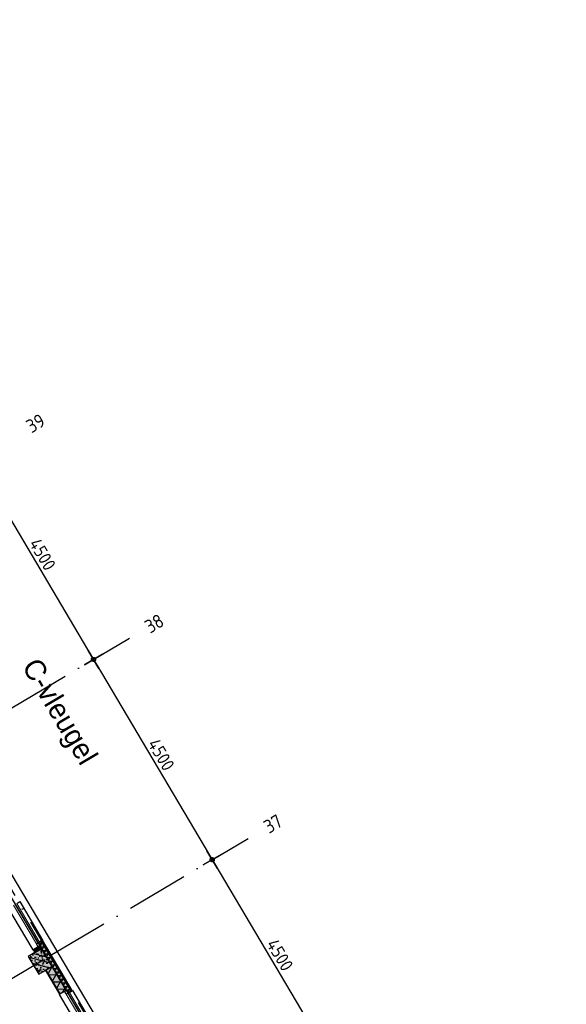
# Model space of a CAD drawing. Header units: millimetres. Extents: x 20872 to 297961, y -293704 to 213007.
# Tile 38 of 256: x 67629 to 78189, y -108782 to -89746. Entities that reach past the tile are written whole.
import ezdxf
from ezdxf.enums import TextEntityAlignment as Align
from ezdxf.xclip import XClip

# ---------------------------------------------------------------- set-up
doc = ezdxf.new("R2010")
doc.units = ezdxf.units.MM
doc.header["$LTSCALE"] = 100
doc.header["$XCLIPFRAME"] = 2
doc.linetypes.add('ACAD_ISO10W100', pattern=[18, 12, -3, 0, -3])
doc.layers.get('Defpoints').update_dxf_attribs({"color": 181})
for name, color, linetype in [('A--L$7--_stramien', 1, 'Continuous'), ('A--L20--_bovenbouw', 3, 'Continuous'), ('A--L30--_afbouw', 7, 'Continuous'), ('A--T$7--_stramien', 7, 'Continuous'), ('teksten', 7, 'Continuous'), ('XREFS', 9, 'Continuous')]:
    doc.layers.add(name, color=color, linetype=linetype)
doc.styles.add('BRON standaard', font='isocp.shx')
doc.styles.add('BURO maatvoering', font='isocp.shx')
doc.styles.add('JINX maatvoering', font='isocp.shx')
doc.styles.add('MAAR_stempel', font='LTe50146.ttf')
doc.dimstyles.new('JINX maatvoering 1-100', dxfattribs={"dimscale": 100, "dimtxt": 2.5, "dimasz": 1, "dimexe": 125, "dimexo": 0, "dimtad": 1, "dimdec": 0, "dimzin": 12, "dimdsep": 46, "dimtxsty": 'JINX maatvoering', "dimblk": 'BURO_maatvoeringssymbool_01', "dimcen": 2, "dimse1": 1, "dimse2": 1, "dimclrd": 1, "dimclrt": 7, "dimadec": 0, "dimazin": 0, "dimtfac": 1, "dimtdec": 0, "dimtix": 1, "dimtofl": 0, "dimtmove": 0, "dimatfit": 3, "dimldrblk": 'DOT', "dimfxl": 1, "dimtolj": 1, "dimtzin": 0, "dimarcsym": 0})

# ---------------------------------------------------------------- blocks, each defined once
blk = doc.blocks.new('AL_stramlab_01_P03_BV')
at = {"color": 4, "linetype": 'Continuous', "lineweight": -2, "style": 'BRON standaard'}
blk.add_attdef('LABEL', text='', height=350, dxfattribs=at).set_placement((0, 0), align=Align.MIDDLE_CENTER)
blk = doc.blocks.new('AB2_D_DV_MV_maatvoeringssymbool_01')
at = {"color": 1}
for p, q in [((0, -2), (0, 2)), ((-2, 0), (2, 0))]:
    blk.add_line(p, q, dxfattribs=at)
blk.add_circle((0, 0), 0.4, dxfattribs=at)
blk = doc.blocks.new('*D239')
at = {"layer": 'A--T$7--_stramien', "color": 1, "lineweight": -2, "transparency": 16777216}
blk.add_line((66815, 51671), (69006, 47971), dxfattribs=at)
at = {"layer": 'Defpoints', "color": 0, "transparency": 16777216}
for p in [(64566, 50456), (69057, 47885), (66859, 46583)]:
    blk.add_point(p, dxfattribs=at)
at = {"layer": 'A--T$7--_stramien', "color": 1, "lineweight": -2, "transparency": 16777216, "xscale": 100, "yscale": 100, "zscale": 100}
for p, rotation in [((66764, 51757), 120.6301152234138), ((69057, 47885), 300.6301152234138)]:
    blk.add_blockref('AB2_D_DV_MV_maatvoeringssymbool_01', p, dxfattribs=dict(at, rotation=rotation))
at = {"layer": 'A--T$7--_stramien', "color": 7, "transparency": 16777216, "insert": (68071, 49916), "char_height": 250, "attachment_point": 5, "rotation": 300.6301, "style": 'JINX maatvoering'}
blk.add_mtext('\\A1;4500', dxfattribs=at)
blk = doc.blocks.new('_Dot')
at = {"color": 0, "linetype": 'ByBlock', "lineweight": -2}
blk.add_line((-0.5, 0), (-1, 0), dxfattribs=at)
at = {"color": 0, "linetype": 'ByBlock', "const_width": 0.5}
blk.add_lwpolyline([(-0.25, 0, 1), (0.25, 0, 1)], format="xyb", close=True, dxfattribs=at)
blk = doc.blocks.new('BURO_maatvoeringssymbool_01')
at = {"color": 1}
for p, q in [((0, -2), (0, 2)), ((-2, 0), (2, 0))]:
    blk.add_line(p, q, dxfattribs=at)
blk.add_circle((0, 0), 0.4, dxfattribs=at)
blk = doc.blocks.new('*D240')
at = {"layer": 'A--T$7--_stramien', "color": 1, "lineweight": -2, "transparency": 16777216}
blk.add_line((69107, 47799), (71298, 44099), dxfattribs=at)
at = {"layer": 'Defpoints', "color": 0, "transparency": 16777216}
for p in [(66859, 46583), (71349, 44013), (69152, 42711)]:
    blk.add_point(p, dxfattribs=at)
at = {"layer": 'A--T$7--_stramien', "color": 1, "lineweight": -2, "transparency": 16777216, "xscale": 100, "yscale": 100, "zscale": 100}
for p, rotation in [((69057, 47885), 120.6301152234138), ((71349, 44013), 300.6301152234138)]:
    blk.add_blockref('AB2_D_DV_MV_maatvoeringssymbool_01', p, dxfattribs=dict(at, rotation=rotation))
at = {"layer": 'A--T$7--_stramien', "color": 7, "transparency": 16777216, "insert": (70364, 46044), "char_height": 250, "attachment_point": 5, "rotation": 300.6301, "style": 'JINX maatvoering'}
blk.add_mtext('\\A1;4500', dxfattribs=at)
blk = doc.blocks.new('*D241')
at = {"layer": 'A--T$7--_stramien', "color": 1, "lineweight": -2, "transparency": 16777216}
blk.add_line((71400, 43927), (73591, 40227), dxfattribs=at)
at = {"layer": 'Defpoints', "color": 0, "transparency": 16777216}
for p in [(69152, 42711), (73642, 40141), (71444, 38840)]:
    blk.add_point(p, dxfattribs=at)
at = {"layer": 'A--T$7--_stramien', "color": 1, "lineweight": -2, "transparency": 16777216, "xscale": 100, "yscale": 100, "zscale": 100}
for p, rotation in [((71349, 44013), 120.6301152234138), ((73642, 40141), 300.6301152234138)]:
    blk.add_blockref('AB2_D_DV_MV_maatvoeringssymbool_01', p, dxfattribs=dict(at, rotation=rotation))
at = {"layer": 'A--T$7--_stramien', "color": 7, "transparency": 16777216, "insert": (72657, 42172), "char_height": 250, "attachment_point": 5, "rotation": 300.6301, "style": 'JINX maatvoering'}
blk.add_mtext('\\A1;4500', dxfattribs=at)
blk = doc.blocks.new('stramienlijnen_1')
at = {"layer": 'A--L$7--_stramien', "color": 1, "linetype": 'ACAD_ISO10W100', "lineweight": -3}
for p, q in [((51330.8, 70684.8), (79684.1, 22799.4)), ((65927.8, 46032.2), (69753.5, 48297.4)), ((68220.5, 42160), (72046.2, 44425.3)), ((51561.7, 32296.2), (68220.5, 42160))]:
    blk.add_line(p, q, dxfattribs=at)
at = {"layer": 'Defpoints'}
blk.add_lwpolyline([(34736.5, 60859.2), (70727.2, 75), (164884.5, 75), (164884.5, 96950), (130834.5, 96950), (130834.5, 22725), (79641, 22725), (51266.3, 70646.6)], dxfattribs=at)
at = {"layer": 'A--T$7--_stramien', "color": 7, "linetype": 'Continuous', "lineweight": -3}
ref = blk.add_blockref('AL_stramlab_01_P03_BV', (67937.4, 52451.8), dxfattribs=dict(at, xscale=75, yscale=75, zscale=75, rotation=30.63011522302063))
ref.add_attrib('LABEL', '39', dxfattribs={"layer": '0', "color": 4, "linetype": 'Continuous', "lineweight": -2, "height": 262.5, "rotation": 30.63012, "style": 'BURO maatvoering'}).set_placement((67937.4, 52451.8), align=Align.MIDDLE_CENTER)
ref = blk.add_blockref('AL_stramlab_01_P03_BV', (70230.2, 48579.6), dxfattribs=dict(at, xscale=75, yscale=75, zscale=75, rotation=30.63011522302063))
ref.add_attrib('LABEL', '38', dxfattribs={"layer": '0', "color": 4, "linetype": 'Continuous', "lineweight": -2, "height": 262.5, "rotation": 30.63012, "style": 'BURO maatvoering'}).set_placement((70230.2, 48579.6), align=Align.MIDDLE_CENTER)
ref = blk.add_blockref('AL_stramlab_01_P03_BV', (72522.9, 44707.5), dxfattribs=dict(at, xscale=75, yscale=75, zscale=75, rotation=30.63011522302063))
ref.add_attrib('LABEL', '37', dxfattribs={"layer": '0', "color": 4, "linetype": 'Continuous', "lineweight": -2, "height": 262.5, "rotation": 30.63012, "style": 'BURO maatvoering'}).set_placement((72522.9, 44707.5), align=Align.MIDDLE_CENTER)
at = {"layer": 'A--T$7--_stramien', "color": 7}
for base, p1, p2, picture, middle in [((69056.5, 47884.6), (64566.4, 50455.6), (66859.1, 46583.5), '*D239', (68071.5, 49916.2)), ((71349.2, 44012.6), (66859.1, 46583.5), (69151.8, 42711.5), '*D240', (70364.2, 46044.1)), ((73641.7, 40140.7), (69151.8, 42711.5), (71444.4, 38839.6), '*D241', (72656.8, 42172.1))]:
    dim = blk.add_linear_dim(base=base, p1=p1, p2=p2, angle=300.63012, dimstyle='JINX maatvoering 1-100', dxfattribs=at)
    dim.commit()
    dim.dimension.update_dxf_attribs({"geometry": picture, "text_midpoint": middle})
blk = doc.blocks.new('begane grond bestaand leeg')
at = {"color": 8}
blk.add_lwpolyline([(130619, 97110), (130619, 22940), (79787, 22940), (51444, 70808), (34518, 60787), (70611, -170), (165129, -170), (165129, 97110)], close=True, dxfattribs=at)
at = {"layer": 'A--T$7--_stramien'}
blk.add_blockref('stramienlijnen_1', (0, 0), dxfattribs=at)
blk = doc.blocks.new('2016-02-04 100 begane grond bestaand')
at = {"layer": 'A--L20--_bovenbouw', "linetype": 'Continuous', "lineweight": -3}
h = blk.add_hatch(dxfattribs=at)
h.set_pattern_fill('_U', color=1, scale=70, angle=30.6301, style=0, pattern_type=0)
h.set_pattern_definition([(30.6301, (65835.94, 45746.174), (-35.6646, 60.2332), [])])
h.paths.add_polyline_path([(65995, 45477), (66003, 45482), (65844, 45751), (65836, 45746)], flags=0)
h.paths.add_polyline_path([(66856, 44023), (66864, 44028), (66627, 44428), (66619, 44423)], flags=0)
h.paths.add_polyline_path([(67383, 43133), (67391, 43138), (67373, 43167), (67366, 43163)], flags=0)
h.paths.add_polyline_path([(67925, 42218), (67933, 42223), (67900, 42278), (67892, 42273)], flags=0)
h = blk.add_hatch(dxfattribs=at)
h.set_pattern_fill('GENERAL_DIAMONDS', color=1, scale=1120, angle=-59.3699, style=0, pattern_type=2)
h.set_pattern_definition([(0.63, (65843.68, 45750.76), (-1.5396, 139.9915), []), (60.63, (65843.68, 45750.76), (-122.006, 68.6624), [])])
h.paths.add_polyline_path([(66003, 45482), (66124, 45554), (65965, 45823), (65844, 45751)], flags=0)
h.paths.add_polyline_path([(66864, 44028), (66985, 44099), (66748, 44500), (66627, 44428)], flags=0)
h.paths.add_polyline_path([(67391, 43138), (67512, 43210), (67495, 43239), (67373, 43167)], flags=0)
h.paths.add_polyline_path([(67933, 42223), (68054, 42295), (68022, 42349), (67900, 42278)], flags=0)
for points in [[(68050, 42444), (68627, 41471), (68645, 41482), (68069, 42455)], [(68258, 41950), (68054, 42295), (67796, 42142), (68000, 41798)], [(67925, 42218), (68054, 42295), (68022, 42349), (67892, 42273)], [(68011, 42421), (68045, 42363), (68021, 42349), (68529, 41491), (68553, 41506), (68588, 41448), (68623, 41469), (68047, 42442)], [(68400, 41415), (68530, 41491), (68258, 41951), (68129, 41874)]]:
    blk.add_hatch(color=60, dxfattribs=at).paths.add_polyline_path(points, flags=0)
h = blk.add_hatch(dxfattribs=at)
h.set_pattern_fill('PREFB', color=1, scale=5, angle=120.6301, style=0)
h.set_pattern_definition([(165.63, (68257.73, 41950.46), (-23.825, -92.997), []), (137.63, (68257.734, 41950.46), (-81.828, -18.482), [0, -81.6, -46.2, 0, -67.2]), (168.63, (68257.734, 41950.46), (-60.464, -57.203), [0, -80.8, 0, -82.4, 0, -66.4]), (191.63, (68257.734, 41950.46), (-33.4675, -75.497), [0, -80, 0, -480, -65.8])])
h.paths.add_polyline_path([(68258, 41950), (68054, 42295), (67796, 42142), (68000, 41798)], flags=0)
h = blk.add_hatch(dxfattribs=at)
h.set_pattern_fill('GENERAL_DIAMONDS', color=1, scale=560, angle=-59.3699, style=0, pattern_type=2)
h.set_pattern_definition([(0.63, (68020.6, 42348.74), (-0.77, 69.9958), []), (60.63, (68020.6, 42348.74), (-61.003, 34.331), [])])
h.paths.add_polyline_path([(68011, 42421), (68045, 42363), (68021, 42349), (68529, 41491), (68553, 41506), (68588, 41448), (68623, 41469), (68047, 42442)], flags=0)
h = blk.add_hatch(dxfattribs=at)
h.set_pattern_fill('GENERAL_DIAMONDS', color=1, scale=1120, angle=-59.3699, style=0, pattern_type=2)
h.set_pattern_definition([(0.63, (68136.27, 41878.85), (-1.5396, 139.9915), []), (60.63, (68136.27, 41878.85), (-122.006, 68.6624), [])])
h.paths.add_polyline_path([(68408, 41420), (68530, 41491), (68258, 41951), (68136, 41879)], flags=0)
h.paths.add_polyline_path([(68940, 40522), (69061, 40594), (69039, 40631), (68918, 40559)], flags=0)
h.paths.add_polyline_path([(69535, 39516), (69657, 39588), (69570, 39733), (69449, 39662)], flags=0)
h.paths.add_polyline_path([(70225, 38351), (70347, 38423), (70166, 38728), (70045, 38656)], flags=0)
h = blk.add_hatch(dxfattribs=at)
h.set_pattern_fill('_U', color=1, scale=70, angle=30.6301, style=0, pattern_type=0)
h.set_pattern_definition([(30.6301, (68128.53, 41874.26), (-35.6646, 60.2332), [])])
h.paths.add_polyline_path([(68400, 41415), (68408, 41420), (68136, 41879), (68129, 41874)], flags=0)
h.paths.add_polyline_path([(68932, 40517), (68940, 40522), (68918, 40559), (68910, 40554)], flags=0)
h.paths.add_polyline_path([(69527, 39512), (69535, 39516), (69449, 39662), (69441, 39657)], flags=0)
h.paths.add_polyline_path([(70217, 38346), (70225, 38351), (70045, 38656), (70037, 38651)], flags=0)
at = {"color": 8}
blk.add_lwpolyline([(130619, 97110), (130619, 22940), (79787, 22940), (51444, 70808), (34518, 60787), (70611, -170), (165129, -170), (165129, 97110)], close=True, dxfattribs=at)
at = {"layer": 'A--L20--_bovenbouw', "color": 2, "linetype": 'Continuous', "lineweight": -3}
for p, q in [((68069, 42455), (68050, 42444)), ((68645, 41482), (68069, 42455)), ((67900, 42278), (67892, 42273)), ((67892, 42273), (67925, 42218)), ((67933, 42223), (67900, 42278)), ((68050, 42444), (68627, 41471)), ((67925, 42218), (67933, 42223)), ((68136, 41879), (68129, 41874)), ((68129, 41874), (68400, 41415)), ((68408, 41420), (68136, 41879)), ((68400, 41415), (68408, 41420)), ((68627, 41471), (68645, 41482))]:
    blk.add_line(p, q, dxfattribs=at)
at = {"layer": 'A--L20--_bovenbouw', "color": 3, "linetype": 'Continuous', "lineweight": -3}
for p, q in [((68054, 42295), (67796, 42142)), ((68258, 41950), (68054, 42295)), ((67796, 42142), (68000, 41798)), ((68000, 41798), (68258, 41950))]:
    blk.add_line(p, q, dxfattribs=at)
at = {"layer": 'A--L20--_bovenbouw', "color": 1, "linetype": 'Continuous', "lineweight": -3}
for p, q in [((68022, 42349), (67900, 42278)), ((67900, 42278), (67933, 42223)), ((67933, 42223), (68054, 42295)), ((68047, 42442), (68011, 42421)), ((68011, 42421), (68045, 42363)), ((68045, 42363), (68021, 42349)), ((68021, 42349), (68529, 41491)), ((68054, 42295), (68022, 42349)), ((68623, 41469), (68047, 42442)), ((68258, 41951), (68136, 41879)), ((68530, 41491), (68258, 41951)), ((68136, 41879), (68408, 41420)), ((68529, 41491), (68553, 41506)), ((68553, 41506), (68588, 41448)), ((68408, 41420), (68530, 41491)), ((68588, 41448), (68623, 41469))]:
    blk.add_line(p, q, dxfattribs=at)
at = {"layer": 'A--L30--_afbouw', "color": 1, "linetype": 'Continuous', "lineweight": -3}
for p, q in [((67374, 43128), (67884, 42268)), ((67542, 43150), (67983, 42404)), ((67572, 43167), (67632, 43203)), ((67632, 43203), (68073, 42458)), ((68073, 42458), (68013, 42422)), ((67884, 42268), (67892, 42273)), ((68013, 42422), (68047, 42365)), ((68555, 41507), (68590, 41449)), ((68400, 41415), (68392, 41410)), ((68392, 41410), (68901, 40549)), ((68559, 41431), (69001, 40686)), ((68590, 41449), (68650, 41485)), ((68650, 41485), (69091, 40740))]:
    blk.add_line(p, q, dxfattribs=at)
at = {"layer": 'A--L30--_afbouw', "color": 1, "linetype": 'Continuous', "lineweight": 18}
for p, q in [((67512, 43132), (67953, 42387)), ((67572, 43167), (68013, 42422)), ((68529, 41413), (68970, 40668)), ((68590, 41449), (69031, 40704))]:
    blk.add_line(p, q, dxfattribs=at)
at = {"layer": 'A--L30--_afbouw', "color": 2, "linetype": 'Continuous', "lineweight": -3}
for p, q in [((67953, 42387), (68013, 42422)), ((67987, 42329), (67953, 42387)), ((68047, 42365), (67987, 42329)), ((68013, 42422), (68047, 42365)), ((68495, 41471), (68555, 41507)), ((68555, 41507), (68590, 41449)), ((68529, 41413), (68495, 41471)), ((68590, 41449), (68529, 41413))]:
    blk.add_line(p, q, dxfattribs=at)
at = {"layer": 'A--L$7--_stramien'}
blk.add_blockref('stramienlijnen_1', (0, 0), dxfattribs=at)

msp = doc.modelspace()

# ---------------------------------------------------------------- block references
at = {"layer": 'XREFS', "color": 71, "true_color": 0xc9f18e}
ref = msp.add_blockref('begane grond bestaand leeg', (-1, -150000), dxfattribs=at)
XClip(ref).set_block_clipping_path([(116767.076214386, 82263.1420219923), (116767.076214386, 115683.1420219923), (179861.076214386, 115683.1420219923), (179861.076214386, 13442.9004429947), (164491.5066313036, 13442.9004429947), (116767.076214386, 29769.3836009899)])
at = {"layer": 'XREFS'}
ref = msp.add_blockref('2016-02-04 100 begane grond bestaand', (-1, -150000), dxfattribs=at)
XClip(ref).set_block_clipping_path([(116767.0762143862, 29769.3836009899), (164491.5066313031, 13442.9004429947), (179861.076214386, 13442.9004429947), (179861.076214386, -11696.8579780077), (20873.0762143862, -11696.8579780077), (20873.0762143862, 82263.1420219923), (116767.0762143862, 82263.1420219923)])

# ---------------------------------------------------------------- texts
at = {"layer": 'teksten', "color": 251, "true_color": 0x4d4d4d, "style": 'MAAR_stempel'}
msp.add_text('C-vleugel', height=400, rotation=300.6301, dxfattribs=at).set_placement((67662, -102248))

doc.saveas('drawing.dxf')
